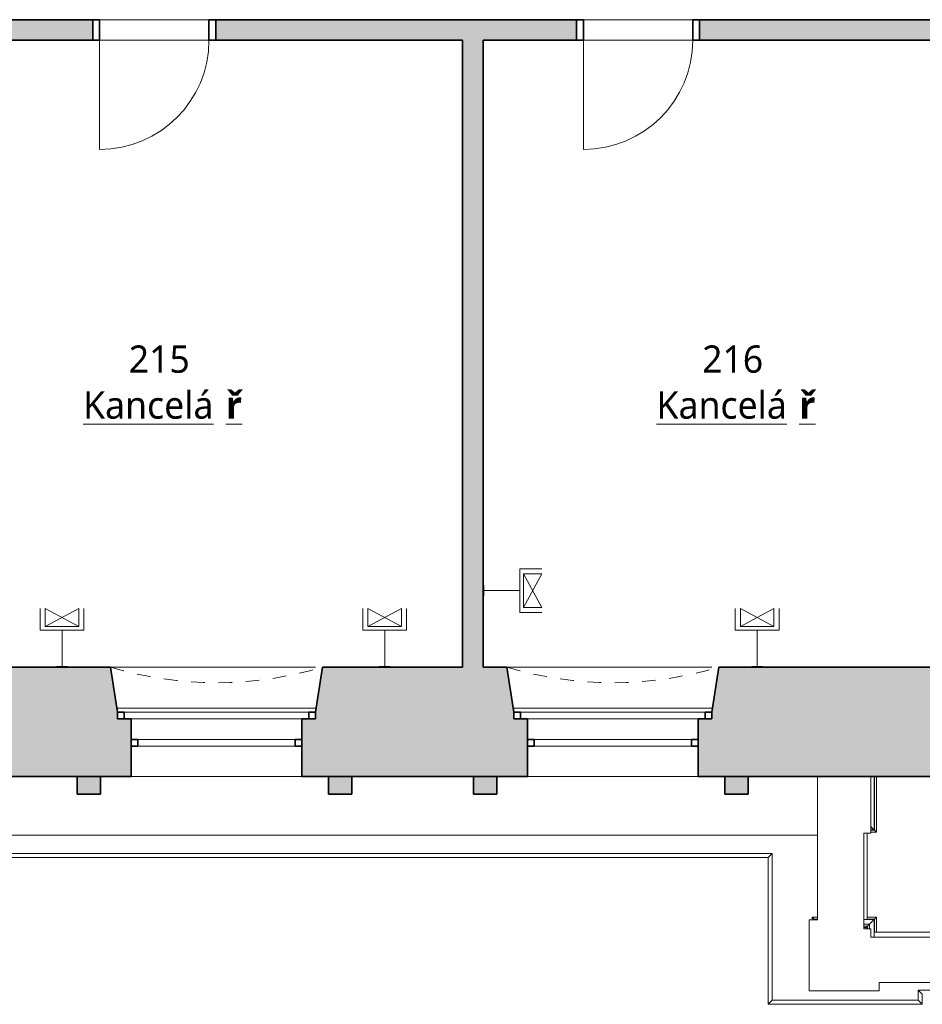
# Model space of a CAD drawing. Header units: metres. Extents: x -0.2 to 44.7, y -1.3 to 28.
# Tile 4 of 17: x 11.3 to 17.9, y -1.3 to 5.9. Entities that reach past the tile are written whole.
import ezdxf

# ---------------------------------------------------------------- set-up
doc = ezdxf.new("R2010")
doc.units = ezdxf.units.M
doc.linetypes.add('AV - Cerch_ 1 tecka 4mm', pattern=[0.006, 0.004, -0.001, 0, -0.001])
doc.layers.add('AV-MISTNOSTI', color=5, linetype='Continuous', lineweight=5, true_color=0x0000ff)
doc.layers.add('AV-TEXTY', color=5, linetype='Continuous', lineweight=13, true_color=0x0000ff)
doc.layers.add('AV-SRAFY', color=7, linetype='Continuous', lineweight=35)
doc.layers.add('AV-STAVBA', color=7, linetype='Continuous', lineweight=18)
doc.styles.add('Trebuchet MS_B', font='trebuc.ttf', dxfattribs={"height": 0.2})

# ---------------------------------------------------------------- blocks, each defined once
blk = doc.blocks.new('DO_1-L_Ocel_ - 800x1970_150-925843-2NP')
at = {"layer": 'AV-STAVBA', "color": 254, "true_color": 0xcccccc}
for p, q in [((0.4, 0.875), (0.4, 0.075)), ((-0.4, 0.075), (0.4, 0.075)), ((-0.4, -0.075), (0.4, -0.075))]:
    blk.add_line(p, q, dxfattribs=at)
at = {"layer": 'AV-STAVBA', "color": 254, "linetype": 'AV - Cerch_ 1 tecka 4mm', "true_color": 0xcccccc}
for p, q in [((-0.45, 0.075), (0.45, 0.075)), ((-0.4, 0.075), (0.4, 0.075)), ((-0.45, -0.075), (0.45, -0.075)), ((-0.4, -0.075), (0.4, -0.075))]:
    blk.add_line(p, q, dxfattribs=at)
at = {"layer": 'AV-STAVBA', "color": 254, "lineweight": 35, "true_color": 0xcccccc}
for p, q in [((-0.4, 0.075), (-0.45, 0.075)), ((-0.45, 0.075), (-0.45, -0.075)), ((-0.4, -0.075), (-0.4, 0.075)), ((0.45, 0.075), (0.4, 0.075)), ((0.4, 0.075), (0.4, -0.075)), ((0.45, -0.075), (0.45, 0.075)), ((-0.45, -0.075), (-0.4, -0.075)), ((0.4, -0.075), (0.45, -0.075))]:
    blk.add_line(p, q, dxfattribs=at)
at = {"layer": 'AV-STAVBA', "color": 254, "true_color": 0xcccccc}
blk.add_arc((0.4, 0.075), 0.8, 90, 180, dxfattribs=at)
blk = doc.blocks.new('WI_2-2_dvojité_bez středního sloupku - 1250x2600-1216050-2NP')
at = {"layer": 'AV-STAVBA', "color": 254, "linetype": 'AV - Cerch_ 1 tecka 4mm', "lineweight": 13, "true_color": 0xcccccc}
for p, q in [((0.725, 0.4), (-0.725, 0.4)), ((-0.725, 0.4), (0.725, 0.4)), ((0.625, 0.4), (-0.625, 0.4)), ((0.725, -0.4), (-0.725, -0.4)), ((0.625, -0.4), (-0.625, -0.4)), ((-0.625, -0.4), (0.625, -0.4))]:
    blk.add_line(p, q, dxfattribs=at)
at = {"layer": 'AV-STAVBA', "color": 254, "lineweight": 35, "true_color": 0xcccccc}
for p, q in [((-0.675, 0.07), (-0.725, 0.07)), ((-0.725, 0.07), (-0.725, 0.02)), ((-0.725, 0.02), (-0.675, 0.02)), ((-0.675, 0.02), (-0.675, 0.07)), ((0.725, 0.07), (0.675, 0.07)), ((0.675, 0.07), (0.675, 0.02)), ((0.675, 0.02), (0.725, 0.02)), ((0.725, 0.02), (0.725, 0.07)), ((-0.625, -0.18), (-0.625, -0.13)), ((-0.625, -0.13), (-0.575, -0.13)), ((-0.575, -0.13), (-0.575, -0.18)), ((0.575, -0.18), (0.575, -0.13)), ((0.575, -0.13), (0.625, -0.13)), ((0.625, -0.13), (0.625, -0.18)), ((-0.575, -0.18), (-0.625, -0.18)), ((0.625, -0.18), (0.575, -0.18))]:
    blk.add_line(p, q, dxfattribs=at)
at = {"layer": 'AV-STAVBA', "color": 254, "true_color": 0xcccccc}
for p, q in [((-0.725, 0.02), (-0.725, 0.07)), ((-0.725, 0.07), (0.725, 0.07)), ((-0.725, 0.02), (0.725, 0.02)), ((-0.675, 0.07), (0.031, 0.07)), ((-0.675, 0.02), (-0.675, 0.07)), ((0.031, 0.02), (-0.625, 0.02)), ((0.031, 0.07), (0.675, 0.07)), ((0.625, 0.02), (0.031, 0.02)), ((0.675, 0.02), (0.675, 0.07)), ((0.725, 0.02), (0.725, 0.07)), ((-0.625, -0.13), (-0.625, -0.18)), ((-0.625, -0.13), (0.625, -0.13)), ((0.031, -0.13), (-0.575, -0.13)), ((-0.575, -0.13), (-0.575, -0.18)), ((0.575, -0.13), (0.031, -0.13)), ((0.575, -0.13), (0.575, -0.18)), ((0.625, -0.13), (0.625, -0.18)), ((-0.625, -0.18), (0.625, -0.18)), ((-0.575, -0.18), (0.031, -0.18)), ((0.031, -0.18), (0.575, -0.18))]:
    blk.add_line(p, q, dxfattribs=at)
blk = doc.blocks.new('GM_Nika se zkoseným ostěním a klenutým nadpražím - 1450x2700-1216438-2NP')
at = {"layer": 'AV-STAVBA', "color": 254, "linetype": 'AV - Cerch_ 1 tecka 4mm', "lineweight": 13, "true_color": 0xcccccc}
for p, q in [((0.725, 0.4), (-0.725, 0.4)), ((0.775, -0.4), (-0.775, -0.4))]:
    blk.add_line(p, q, dxfattribs=at)
blk.add_arc((0, -2.9635), 2.6781, 73.17907, 106.82093, dxfattribs=at)
blk = doc.blocks.new('GM_Nika_zkosené ostění - v900-1216957-2NP')
at = {"layer": 'AV-STAVBA', "color": 254, "linetype": 'AV - Cerch_ 1 tecka 4mm', "lineweight": 13, "true_color": 0xcccccc}
blk.add_line((-0.65, 0.4), (0.9, 0.4), dxfattribs=at)
blk = doc.blocks.new('Římsa nad 1NP - Římsa nad 1NP-1582674-2NP')
at = {"layer": 'AV-STAVBA', "color": 254, "true_color": 0xcccccc}
for p, q in [((17.5364, -0.034), (17.5364, 0.3582)), ((17.5393, 0.3582), (17.5393, -0.037)), ((17.5538, 0.3582), (17.5538, -0.0515)), ((17.5279, -0.0255), (17.5114, -0.009)), ((17.5114, -0.034), (17.5364, -0.034)), ((17.5393, -0.037), (17.5114, -0.037)), ((17.5538, -0.0515), (17.5114, -0.0515)), ((17.5393, -0.037), (17.5361, -0.0337)), ((17.5538, -0.0515), (17.5393, -0.037)), ((16.7898, -0.2068), (5.8298, -0.2068)), ((16.7607, -0.2359), (16.7898, -0.2068)), ((16.7898, -1.2817), (16.7898, -0.2068)), ((16.7607, -0.2359), (5.859, -0.2359)), ((16.7607, -1.3109), (16.7607, -0.2359)), ((17.0838, -0.692), (17.0838, -0.6728)), ((17.0838, -0.6728), (17.0982, -0.6873)), ((17.0838, -0.6728), (17.1222, -0.6728)), ((17.0982, -0.692), (17.0982, -0.6873)), ((17.0982, -0.6873), (17.1015, -0.6906)), ((17.0982, -0.6873), (17.1222, -0.6873)), ((17.1222, -0.6903), (17.1012, -0.6903)), ((17.1012, -0.6903), (17.1012, -0.692)), ((17.5364, -0.6903), (17.4614, -0.6903)), ((17.4865, -0.6728), (17.5538, -0.6728)), ((17.4865, -0.6873), (17.5393, -0.6873)), ((17.5025, -0.7242), (17.5279, -0.6988)), ((17.5361, -0.6906), (17.5393, -0.6873)), ((17.5364, -0.8184), (17.5364, -0.6903)), ((17.5393, -0.6873), (17.5538, -0.6728)), ((17.5393, -0.6873), (17.5393, -0.7818)), ((17.5538, -0.6728), (17.5538, -0.7818)), ((17.4614, -0.7242), (17.5025, -0.7242)), ((17.4884, -0.7383), (17.4614, -0.7383)), ((17.4614, -0.7479), (17.4788, -0.7479)), ((17.4614, -0.7479), (17.4788, -0.7479)), ((17.4884, -0.7383), (17.4788, -0.7479)), ((17.4788, -0.7479), (17.4788, -0.7584)), ((17.4788, -0.7584), (17.4788, -0.7479)), ((17.5025, -0.7242), (17.4884, -0.7383)), ((17.4884, -0.7584), (17.4884, -0.7383)), ((17.5025, -0.7242), (17.5025, -0.7584)), ((19.4722, -1.2068), (17.8598, -1.2068)), ((17.889, -1.2359), (17.8598, -1.2068)), ((17.8598, -1.2068), (17.8598, -1.2817)), ((16.7607, -1.3109), (16.7898, -1.2817)), ((17.8598, -1.2817), (16.7898, -1.2817)), ((17.889, -1.3109), (17.8598, -1.2817)), ((17.889, -1.2359), (17.889, -1.3109)), ((17.889, -1.3109), (16.7607, -1.3109))]:
    blk.add_line(p, q, dxfattribs=at)
for points, knots in [([(17.5363, -0.034), (17.5365, -0.0341), (17.5364, -0.034), (17.5355, -0.0332), (17.5343, -0.0319), (17.5319, -0.0295), (17.5293, -0.0269), (17.5279, -0.0255)], [0.3333333, 0.3333333, 0.3333333, 0.3333333, 0.5, 0.5833333, 0.6666667, 0.8333333, 1, 1, 1, 1]), ([(17.1013, -0.6903), (17.1011, -0.6902), (17.1012, -0.6903), (17.102, -0.6911), (17.1025, -0.6916), (17.1028, -0.6919)], [0.3333333, 0.3333333, 0.3333333, 0.3333333, 0.5, 0.5833333, 0.6459967, 0.6459967, 0.6459967, 0.6459967]), ([(17.5279, -0.6988), (17.5293, -0.6973), (17.5319, -0.6948), (17.5342, -0.6924), (17.5355, -0.6911), (17.5363, -0.6903), (17.5365, -0.6902), (17.5363, -0.6903)], [-1, -1, -1, -1, -0.8333333, -0.6666667, -0.5833333, -0.5, -0.3333333, -0.3333333, -0.3333333, -0.3333333])]:
    blk.add_open_spline(points, degree=3, knots=knots, dxfattribs=at)
blk = doc.blocks.new('Tympanon a šambrána 2NP2 - Tympanon a šambrána 2NP-1609452-2NP')
at = {"layer": 'AV-STAVBA', "true_color": 0xcccccc}
for points in [[(6.0054, 0.2282), (6.0054, 0.3582), (5.8353, 0.3582), (5.8353, 0.2282), (5.9788, 0.2282)], [(7.6753, 0.2282), (7.8454, 0.2282), (7.8454, 0.3582), (7.6753, 0.3582), (7.6753, 0.3412)]]:
    blk.add_hatch(color=254, dxfattribs=at).paths.add_polyline_path(points)
at = {"layer": 'AV-STAVBA', "color": 254, "lineweight": 35, "true_color": 0xcccccc}
for p, q in [((6.0054, 0.3582), (5.8353, 0.3582)), ((5.8353, 0.3582), (5.8353, 0.2282)), ((6.0054, 0.2282), (6.0054, 0.3582)), ((7.8454, 0.3582), (7.6753, 0.3582)), ((7.6753, 0.3582), (7.6753, 0.2282)), ((7.8454, 0.2282), (7.8454, 0.3582)), ((5.8353, 0.2282), (6.0054, 0.2282)), ((7.6753, 0.2282), (7.8454, 0.2282))]:
    blk.add_line(p, q, dxfattribs=at)
blk = doc.blocks.new('Tympanon a šambrána 2NP3 - Tympanon a šambrána 2NP-1609617-2NP')
at = {"layer": 'AV-STAVBA', "true_color": 0xcccccc}
for points in [[(5.8353, 0.2282), (6.0054, 0.2282), (6.0054, 0.3582), (5.8353, 0.3582), (5.8353, 0.3412)], [(7.6753, 0.2282), (7.8454, 0.2282), (7.8454, 0.3582), (7.6753, 0.3582), (7.6753, 0.3412)]]:
    blk.add_hatch(color=254, dxfattribs=at).paths.add_polyline_path(points)
at = {"layer": 'AV-STAVBA', "color": 254, "lineweight": 35, "true_color": 0xcccccc}
for p, q in [((6.0054, 0.3582), (5.8353, 0.3582)), ((5.8353, 0.3582), (5.8353, 0.2282)), ((6.0054, 0.2282), (6.0054, 0.3582)), ((7.8454, 0.3582), (7.6753, 0.3582)), ((7.6753, 0.3582), (7.6753, 0.2282)), ((7.8454, 0.2282), (7.8454, 0.3582)), ((5.8353, 0.2282), (6.0054, 0.2282)), ((7.6753, 0.2282), (7.8454, 0.2282))]:
    blk.add_line(p, q, dxfattribs=at)
blk = doc.blocks.new('D0089 - 1514 - OÚPSŘ_Benešova_rvt-1-2NP')
at = {"layer": 'AV-SRAFY', "lineweight": 18, "true_color": 0xcccccc}
h = blk.add_hatch(color=254, dxfattribs=at)
h.paths.add_polyline_path([(14.5248, 5.7482), (15.3598, 5.7482), (15.3598, 5.8982), (12.7198, 5.8982), (12.7198, 5.7482)])
h.paths.add_polyline_path([(22.1148, 5.7482), (22.1148, 5.8982), (19.735, 5.8982), (19.735, 5.7482)])
h.paths.add_polyline_path([(10.829, 5.7482), (11.8198, 5.7482), (11.8198, 5.8982), (9.8098, 5.8982), (9.8098, 5.7482)])
h.paths.add_polyline_path([(18.1948, 5.7482), (18.835, 5.7482), (18.835, 5.8982), (16.2598, 5.8982), (16.2598, 5.7482), (18.0448, 5.7482)])
h.paths.add_polyline_path([(8.9098, 5.7482), (8.9098, 5.8982), (7.6148, 5.8982), (7.6148, 5.7482), (8.2748, 5.7482)])
h.paths.add_polyline_path([(6.7148, 5.7482), (6.7148, 5.8982), (5.4448, 5.8982), (5.4448, 5.7482)])
blk.add_hatch(color=254, dxfattribs=at).paths.add_polyline_path([(14.6748, 1.1582), (14.6748, 5.7482), (14.5248, 5.7482), (14.5248, 1.1582)])
h = blk.add_hatch(color=254, dxfattribs=at)
h.paths.add_polyline_path([(19.8741, 0.3582), (19.8741, 0.7582), (19.8491, 0.7582), (19.8491, 0.8082), (19.5848, 0.8082), (19.5848, 0.7582), (19.5598, 0.7582), (19.5598, 0.3582)])
h.paths.add_polyline_path([(5.7304, 0.3582), (6.2299, 0.3582), (6.2299, 0.7782), (6.1299, 0.7782), (6.1299, 0.8282), (6.0799, 1.1582), (5.4448, 1.1582), (5.4448, 0.3582)])
h.paths.add_polyline_path([(7.6999, 0.3582), (9.1599, 0.3582), (9.1599, 0.7782), (9.0599, 0.7782), (9.0599, 0.8282), (9.0099, 1.1582), (7.6299, 1.1582), (7.5799, 0.8282), (7.5799, 0.7782), (7.4799, 0.7782), (7.4799, 0.3582)])
h.paths.add_polyline_path([(33.9791, 0.3582), (33.9791, 1.1582), (33.2298, 1.1582), (33.1798, 0.8282), (33.1798, 0.7782), (33.0798, 0.7782), (33.0798, 0.3582), (33.773, 0.3582)])
h.paths.add_polyline_path([(10.6299, 0.3582), (12.0998, 0.3582), (12.0998, 0.7782), (11.9998, 0.7782), (11.9998, 0.8282), (11.9498, 1.1582), (10.5599, 1.1582), (10.5099, 0.8282), (10.5099, 0.7782), (10.4099, 0.7782), (10.4099, 0.3582)])
h.paths.add_polyline_path([(13.3498, 0.3582), (14.9998, 0.3582), (14.9998, 0.7782), (14.8998, 0.7782), (14.8998, 0.8282), (14.8498, 1.1582), (13.4998, 1.1582), (13.4498, 0.8282), (13.4498, 0.7782), (13.3498, 0.7782), (13.3498, 0.5782)])
h.paths.add_polyline_path([(16.2498, 0.3582), (18.5098, 0.3582), (18.5098, 0.7582), (18.4848, 0.7582), (18.4848, 0.8082), (18.4148, 0.8082), (18.3648, 1.1582), (16.3998, 1.1582), (16.3498, 0.8282), (16.3498, 0.7782), (16.2498, 0.7782), (16.2498, 0.5782)])
h.paths.add_polyline_path([(31.8298, 0.3582), (31.8298, 0.7782), (31.7298, 0.7782), (31.7298, 0.8282), (31.6798, 1.1582), (30.4298, 1.1582), (30.3798, 0.8282), (30.3798, 0.7782), (30.2798, 0.7782), (30.2798, 0.3582), (31.7335, 0.3582)])
h.paths.add_polyline_path([(20.9241, 0.3582), (23.1598, 0.3582), (23.1598, 0.7782), (23.0598, 0.7782), (23.0598, 0.8282), (23.0098, 1.1582), (21.0448, 1.1582), (20.9948, 0.8082), (20.9491, 0.8082), (20.9491, 0.7582), (20.9241, 0.7582), (20.9241, 0.5882)])
h.paths.add_polyline_path([(24.4098, 0.3582), (26.1098, 0.3582), (26.1098, 0.7782), (26.0098, 0.7782), (26.0098, 0.8282), (25.9598, 1.1582), (24.5598, 1.1582), (24.5098, 0.8282), (24.5098, 0.7782), (24.4098, 0.7782), (24.4098, 0.5782)])
h.paths.add_polyline_path([(27.3598, 0.3582), (29.0298, 0.3582), (29.0298, 0.7782), (28.9298, 0.7782), (28.9298, 0.8282), (28.8798, 1.1582), (27.5098, 1.1582), (27.4598, 0.8282), (27.4598, 0.7782), (27.3598, 0.7782), (27.3598, 0.5782)])
at = {"layer": 'AV-STAVBA', "color": 254, "lineweight": 35, "true_color": 0xcccccc}
for p, q in [((11.8198, 5.8982), (9.8098, 5.8982)), ((15.3598, 5.8982), (12.7198, 5.8982)), ((18.835, 5.8982), (16.2598, 5.8982)), ((11.2148, 5.7482), (11.8198, 5.7482)), ((12.7198, 5.7482), (14.5248, 5.7482)), ((14.5248, 5.7482), (14.5248, 1.1582)), ((14.6748, 5.7482), (15.3598, 5.7482)), ((14.6748, 1.1582), (14.6748, 5.7482)), ((16.2598, 5.7482), (18.0448, 5.7482)), ((11.9498, 1.1582), (11.2148, 1.1582)), ((11.9998, 0.8282), (11.9498, 1.1582)), ((13.4998, 1.1582), (13.4498, 0.8282)), ((14.5248, 1.1582), (13.4998, 1.1582)), ((14.8498, 1.1582), (14.6748, 1.1582)), ((14.8998, 0.8282), (14.8498, 1.1582)), ((16.3998, 1.1582), (16.3498, 0.8282)), ((18.0448, 1.1582), (16.3998, 1.1582)), ((12.0998, 0.7782), (12.0498, 0.7782)), ((12.0998, 0.6282), (12.0998, 0.7782)), ((13.3998, 0.7782), (13.3498, 0.7782)), ((13.3498, 0.7782), (13.3498, 0.6282)), ((14.9998, 0.7782), (14.9498, 0.7782)), ((14.9998, 0.6282), (14.9998, 0.7782)), ((16.2998, 0.7782), (16.2498, 0.7782)), ((16.2498, 0.7782), (16.2498, 0.6282)), ((12.0998, 0.3582), (12.0998, 0.5782)), ((13.3498, 0.5782), (13.3498, 0.3582)), ((14.9998, 0.3582), (14.9998, 0.5782)), ((16.2498, 0.5782), (16.2498, 0.3582)), ((10.4099, 0.3582), (12.0998, 0.3582)), ((13.3498, 0.3582), (14.9998, 0.3582)), ((16.2498, 0.3582), (18.5098, 0.3582))]:
    blk.add_line(p, q, dxfattribs=at)
at = {"layer": 'AV-STAVBA', "color": 254, "true_color": 0xcccccc}
for p, q in [((11.8698, 5.8982), (12.6698, 5.8982)), ((11.8698, 5.8982), (12.6698, 5.8982)), ((15.4098, 5.8982), (16.2098, 5.8982)), ((15.4098, 5.8982), (16.2098, 5.8982)), ((12.6698, 5.7482), (11.8698, 5.7482)), ((12.6698, 5.7482), (11.8698, 5.7482)), ((16.2098, 5.7482), (15.4098, 5.7482)), ((16.2098, 5.7482), (15.4098, 5.7482)), ((11.9953, 0.8582), (13.4544, 0.8582)), ((14.8953, 0.8582), (16.3544, 0.8582)), ((13.3498, 0.7782), (12.0998, 0.7782)), ((16.2498, 0.7782), (14.9998, 0.7782)), ((13.3498, 0.3582), (12.0998, 0.3582)), ((16.2498, 0.3582), (14.9998, 0.3582)), ((17.1222, 0.3582), (17.1222, -0.692)), ((17.5114, -0.0584), (17.5114, 0.3582)), ((4.8248, -0.0718), (17.1222, -0.0718)), ((17.4614, -0.7584), (17.4614, -0.0584)), ((17.4614, -0.0584), (17.5114, -0.0584)), ((17.4865, -0.6906), (17.4865, -0.0584)), ((17.1222, -0.692), (17.0622, -0.692)), ((17.0622, -0.692), (17.0622, -1.212)), ((17.5114, -0.7584), (17.4614, -0.7584)), ((17.5114, -0.8184), (17.5114, -0.7584)), ((19.5015, -0.7818), (17.5361, -0.7818)), ((19.5214, -0.8184), (17.5114, -0.8184)), ((17.5722, -1.212), (17.5722, -1.152)), ((17.5722, -1.152), (19.4722, -1.152)), ((17.0622, -1.212), (17.5722, -1.212))]:
    blk.add_line(p, q, dxfattribs=at)
at = {"layer": 'AV-STAVBA', "color": 254, "lineweight": 18, "true_color": 0xcccccc, "rotation": 180}
for name, p in [('DO_1-L_Ocel_ - 800x1970_150-925843-2NP', (12.2698, 5.8232)), ('DO_1-L_Ocel_ - 800x1970_150-925843-2NP', (15.8098, 5.8232)), ('GM_Nika se zkoseným ostěním a klenutým nadpražím - 1450x2700-1216438-2NP', (12.7248, 0.7582)), ('GM_Nika se zkoseným ostěním a klenutým nadpražím - 1450x2700-1216438-2NP', (15.6248, 0.7582))]:
    blk.add_blockref(name, p, dxfattribs=at)
at = {"layer": 'AV-STAVBA', "color": 254, "lineweight": 18, "true_color": 0xcccccc}
for name, p in [('GM_Nika_zkosené ostění - v900-1216957-2NP', (12.5998, 0.7582)), ('WI_2-2_dvojité_bez středního sloupku - 1250x2600-1216050-2NP', (12.7248, 0.7582)), ('GM_Nika_zkosené ostění - v900-1216957-2NP', (15.4998, 0.7582)), ('WI_2-2_dvojité_bez středního sloupku - 1250x2600-1216050-2NP', (15.6248, 0.7582)), ('Římsa nad 1NP - Římsa nad 1NP-1582674-2NP', (0, 0)), ('Tympanon a šambrána 2NP2 - Tympanon a šambrána 2NP-1609452-2NP', (5.87, 0)), ('Tympanon a šambrána 2NP3 - Tympanon a šambrána 2NP-1609617-2NP', (8.77, 0))]:
    blk.add_blockref(name, p, dxfattribs=at)
blk = doc.blocks.new('EF_Datová zásuvka - 2 vývody-835357-2NP')
at = {"layer": 'AV-STAVBA'}
for p, q in [((5.4998, 25.9006), (5.4998, 25.9806)), ((5.4998, 25.9806), (5.5048, 25.9806)), ((5.4998, 25.9706), (5.4998, 25.9106)), ((5.4998, 25.9106), (5.4998, 25.9706)), ((5.4998, 25.9586), (5.4998, 25.9486)), ((5.4998, 25.9486), (5.4998, 25.9586)), ((5.4998, 25.9326), (5.4998, 25.9226)), ((5.4998, 25.9226), (5.4998, 25.9326)), ((5.5048, 25.9006), (5.4998, 25.9006))]:
    blk.add_line(p, q, dxfattribs=at)

msp = doc.modelspace()

# ---------------------------------------------------------------- linework, layer by layer
at = {"layer": 'AV-TEXTY', "lineweight": 5}
for p, q in [((14.9448, 1.8781), (15.1048, 1.8781)), ((14.9448, 1.7181), (14.9448, 1.8781)), ((15.1048, 1.5951), (14.9718, 1.8411)), ((15.1048, 1.8411), (14.9718, 1.5951)), ((14.9718, 1.8411), (14.9718, 1.5951)), ((15.1048, 1.8411), (14.9718, 1.8411)), ((14.9448, 1.7181), (14.6748, 1.7181)), ((14.9448, 1.7181), (14.9448, 1.5581)), ((11.4347, 1.4282), (11.4347, 1.5882)), ((11.7177, 1.5882), (11.4717, 1.4552)), ((11.4717, 1.5882), (11.7177, 1.4552)), ((11.4717, 1.5882), (11.4717, 1.4552)), ((11.7177, 1.4552), (11.7177, 1.5882)), ((11.7547, 1.4282), (11.7547, 1.5882)), ((13.7954, 1.4282), (13.7954, 1.5882)), ((14.0784, 1.5882), (13.8324, 1.4552)), ((13.8324, 1.5882), (14.0784, 1.4552)), ((13.8324, 1.5882), (13.8324, 1.4552)), ((14.0784, 1.4552), (14.0784, 1.5882)), ((14.1154, 1.4282), (14.1154, 1.5882)), ((14.9718, 1.5951), (15.1048, 1.5951)), ((16.5206, 1.4282), (16.5206, 1.5882)), ((16.8036, 1.5882), (16.5576, 1.4552)), ((16.5576, 1.5882), (16.8036, 1.4552)), ((16.5576, 1.5882), (16.5576, 1.4552)), ((16.8036, 1.4552), (16.8036, 1.5882)), ((16.8406, 1.4282), (16.8406, 1.5882)), ((14.9448, 1.5581), (15.1048, 1.5581)), ((11.4717, 1.4552), (11.7177, 1.4552)), ((13.8324, 1.4552), (14.0784, 1.4552)), ((16.5576, 1.4552), (16.8036, 1.4552)), ((11.5947, 1.4282), (11.4347, 1.4282)), ((11.5947, 1.4282), (11.7547, 1.4282)), ((11.5947, 1.4282), (11.5947, 1.1582)), ((13.9554, 1.4282), (13.7954, 1.4282)), ((13.9554, 1.4282), (14.1154, 1.4282)), ((13.9554, 1.4282), (13.9554, 1.1582)), ((16.6806, 1.4282), (16.5206, 1.4282)), ((16.6806, 1.4282), (16.8406, 1.4282)), ((16.6806, 1.4282), (16.6806, 1.1582))]:
    msp.add_line(p, q, dxfattribs=at)

# ---------------------------------------------------------------- block references
at = {"lineweight": 5}
msp.add_blockref('D0089 - 1514 - OÚPSŘ_Benešova_rvt-1-2NP', (0, 0), dxfattribs=at)
at = {"layer": 'AV-STAVBA'}
for p, rotation in [((20.1796, 27.6587), 180), ((-14.3459, 6.663), 270), ((-11.9851, 6.663), 270), ((-9.26, 6.663), 270)]:
    msp.add_blockref('EF_Datová zásuvka - 2 vývody-835357-2NP', p, dxfattribs=dict(at, rotation=rotation))

# ---------------------------------------------------------------- texts
at = {"layer": 'AV-MISTNOSTI', "char_height": 0.2, "attachment_point": 1, "style": 'Trebuchet MS_B'}
for s, insert, width in [('215', (12.0825, 3.5132), 0.601266), ('216', (16.278, 3.5132), 0.601266), ('\\LKancelá', (11.7485, 3.1769), 1.266666), ('\\L\\fTrebuchet MS|b1|i0|c238|p34|;\\Lř', (12.7936, 3.1769), 0.144304), ('\\LKancelá', (15.944, 3.1769), 1.266666), ('\\L\\fTrebuchet MS|b1|i0|c238|p34|;\\Lř', (16.9891, 3.1769), 0.144304)]:
    msp.add_mtext(s, dxfattribs=dict(at, insert=insert, width=width))

doc.saveas('drawing.dxf')
